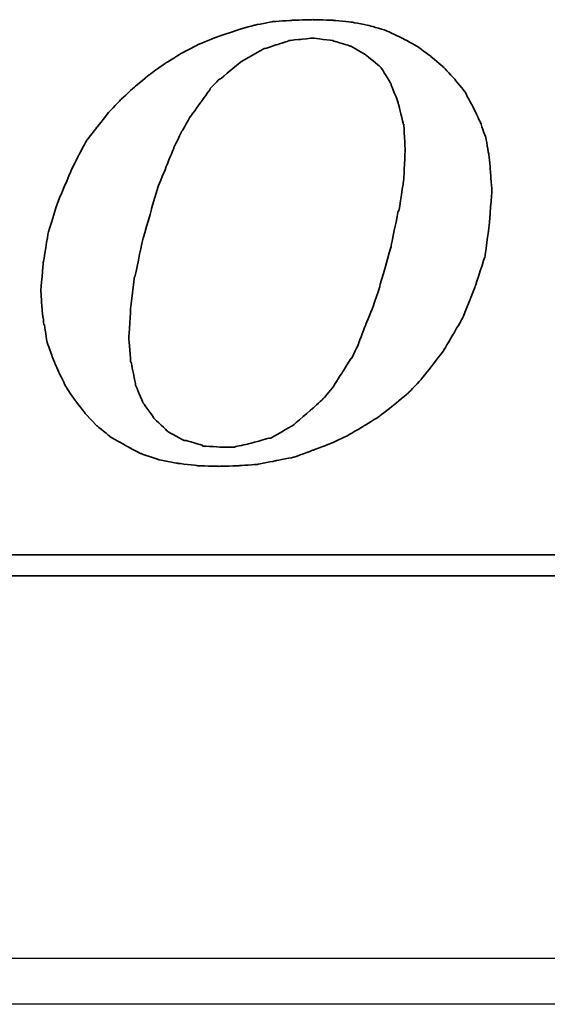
# Model space of a CAD drawing. Header units: millimetres. Extents: x 2891 to 6329, y -1599 to 860.
# Tile 239 of 256: x 3703.47 to 3709.23, y -223.06 to -212.3. Entities that reach past the tile are written whole.
import ezdxf

# ---------------------------------------------------------------- set-up
doc = ezdxf.new("R2010")
doc.units = ezdxf.units.MM
doc.layers.get('0').update_dxf_attribs({"linetype": 'CONTINUOUS'})
doc.layers.add('DIM', color=4, linetype='CONTINUOUS')
doc.layers.add('layer 1', color=7, linetype='CONTINUOUS')

# ---------------------------------------------------------------- blocks, each defined once
blk = doc.blocks.new('TBI MOTION logo(完整正式版)')
at = {"layer": 'layer 1', "color": 22, "lineweight": 35}
for points, knots in [([(-11.34375, -6.98375), (-11.34375, -6.98375), (-10.91375, -7.43875), (-10.91375, -7.43875), (-10.91375, -7.43875), (-10.91375, -7.43875), (-10.38625, -7.87125), (-10.38625, -7.87125), (-10.38625, -7.87125), (-10.38625, -7.87125), (-9.81125, -8.20375), (-9.81125, -8.20375), (-9.81125, -8.20375), (-9.81125, -8.20375), (-9.21125, -8.51875), (-9.21125, -8.51875), (-9.21125, -8.51875), (-9.21125, -8.51875), (-8.51625, -8.75875), (-8.51625, -8.75875), (-8.51625, -8.75875), (-8.51625, -8.75875), (-7.77125, -8.90375), (-7.77125, -8.90375), (-7.77125, -8.90375), (-7.77125, -8.90375), (-6.97875, -8.99875), (-6.97875, -8.99875), (-6.97875, -8.99875), (-6.97875, -8.99875), (-6.14125, -9.02375), (-6.14125, -9.02375), (-6.14125, -9.02375), (-6.14125, -9.02375), (-5.37125, -8.99875), (-5.37125, -8.99875), (-5.37125, -8.99875), (-5.37125, -8.99875), (-4.65375, -8.94875), (-4.65375, -8.94875), (-4.65375, -8.94875), (-4.65375, -8.94875), (-3.93375, -8.80625), (-3.93375, -8.80625), (-3.93375, -8.80625), (-3.93375, -8.80625), (-3.21375, -8.66375), (-3.21375, -8.66375), (-3.21375, -8.66375), (-3.21375, -8.66375), (-2.49375, -8.39875), (-2.49375, -8.39875), (-2.49375, -8.39875), (-2.49375, -8.39875), (-1.79875, -8.13375), (-1.79875, -8.13375), (-1.79875, -8.13375), (-1.79875, -8.13375), (-1.17375, -7.84375), (-1.17375, -7.84375), (-1.17375, -7.84375), (-1.17375, -7.84375), (-0.52375, -7.46375), (-0.52375, -7.46375), (-0.52375, -7.46375), (-0.52375, -7.46375), (0.10124, -7.07875), (0.10124, -7.07875), (0.10124, -7.07875), (0.10124, -7.07875), (0.67625, -6.62375), (0.67625, -6.62375), (0.67625, -6.62375), (0.67625, -6.62375), (1.24874, -6.14375), (1.24874, -6.14375), (1.24874, -6.14375), (1.24874, -6.14375), (1.72874, -5.64125), (1.72874, -5.64125), (1.72874, -5.64125), (1.72874, -5.64125), (2.18624, -5.06375), (2.18624, -5.06375), (2.18624, -5.06375), (2.18624, -5.06375), (2.61625, -4.48874), (2.61625, -4.48874), (2.61625, -4.48874), (2.61625, -4.48874), (3.00125, -3.83874), (3.00125, -3.83874), (3.00125, -3.83874), (3.00125, -3.83874), (3.36124, -3.21374), (3.36124, -3.21374), (3.36124, -3.21374), (3.36124, -3.21374), (3.84374, -1.99125), (3.84374, -1.99125), (3.84374, -1.99125), (3.84374, -1.99125), (4.22625, -0.81875), (4.22625, -0.81875), (4.22625, -0.81875), (4.22625, -0.81875), (4.39125, 0.45624), (4.39125, 0.45624), (4.39125, 0.45624), (4.39125, 0.45624), (4.48874, 1.70124), (4.48874, 1.70124), (4.48874, 1.70124), (4.48874, 1.70124), (4.43874, 2.44625), (4.43874, 2.44625), (4.43874, 2.44625), (4.43874, 2.44625), (4.36874, 3.14125), (4.36874, 3.14125), (4.36874, 3.14125), (4.36874, 3.14125), (4.25125, 3.81125), (4.25125, 3.81125), (4.25125, 3.81125), (4.25125, 3.81125), (4.03124, 4.41125), (4.03124, 4.41125), (4.03124, 4.41125), (4.03124, 4.41125), (3.74374, 5.01125), (3.74374, 5.01125), (3.74374, 5.01125), (3.74374, 5.01125), (3.43124, 5.58875), (3.43124, 5.58875), (3.43124, 5.58875), (3.43124, 5.58875), (3.02625, 6.09125), (3.02625, 6.09125), (3.02625, 6.09125), (3.02625, 6.09125), (2.59374, 6.54875), (2.59374, 6.54875), (2.59374, 6.54875), (2.59374, 6.54875), (2.09124, 6.98125), (2.09124, 6.98125), (2.09124, 6.98125), (2.09124, 6.98125), (1.56124, 7.36625), (1.56124, 7.36625), (1.56124, 7.36625), (1.56124, 7.36625), (0.98624, 7.67625), (0.98624, 7.67625), (0.98624, 7.67625), (0.98624, 7.67625), (0.38624, 7.96375), (0.38624, 7.96375), (0.38624, 7.96375), (0.38624, 7.96375), (-0.25875, 8.15625), (-0.25875, 8.15625), (-0.25875, 8.15625), (-0.25875, 8.15625), (-0.98125, 8.30125), (-0.98125, 8.30125), (-0.98125, 8.30125), (-0.98125, 8.30125), (-1.70124, 8.37125), (-1.70124, 8.37125), (-1.70124, 8.37125), (-1.70124, 8.37125), (-2.49375, 8.39624), (-2.49375, 8.39624), (-2.49375, 8.39624), (-2.49375, 8.39624), (-3.28625, 8.37125), (-3.28625, 8.37125), (-3.28625, 8.37125), (-3.28625, 8.37125), (-4.05125, 8.32125), (-4.05125, 8.32125), (-4.05125, 8.32125), (-4.05125, 8.32125), (-4.77375, 8.18125), (-4.77375, 8.18125), (-4.77375, 8.18125), (-4.77375, 8.18125), (-5.51625, 7.96375), (-5.51625, 7.96375), (-5.51625, 7.96375), (-5.51625, 7.96375), (-6.21125, 7.72625), (-6.21125, 7.72625), (-6.21125, 7.72625), (-6.21125, 7.72625), (-6.92875, 7.43625), (-6.92875, 7.43625), (-6.92875, 7.43625), (-6.92875, 7.43625), (-7.57875, 7.10125), (-7.57875, 7.10125), (-7.57875, 7.10125), (-7.57875, 7.10125), (-8.24875, 6.69125), (-8.24875, 6.69125), (-8.24875, 6.69125), (-8.24875, 6.69125), (-8.84875, 6.26125), (-8.84875, 6.26125), (-8.84875, 6.26125), (-8.84875, 6.26125), (-9.42625, 5.78125), (-9.42625, 5.78125), (-9.42625, 5.78125), (-9.42625, 5.78125), (-9.95375, 5.30125), (-9.95375, 5.30125), (-9.95375, 5.30125), (-9.95375, 5.30125), (-10.43375, 4.79624), (-10.43375, 4.79624), (-10.43375, 4.79624), (-10.43375, 4.79624), (-10.88875, 4.22125), (-10.88875, 4.22125), (-10.88875, 4.22125), (-10.88875, 4.22125), (-11.29875, 3.69375), (-11.29875, 3.69375), (-11.29875, 3.69375), (-11.29875, 3.69375), (-11.63375, 3.09125), (-11.63375, 3.09125), (-11.63375, 3.09125), (-11.63375, 3.09125), (-11.91875, 2.49625), (-11.91875, 2.49625), (-11.91875, 2.49625), (-11.91875, 2.49625), (-12.44875, 1.24625), (-12.44875, 1.24625), (-12.44875, 1.24625), (-12.44875, 1.24625), (-12.80875, 0.06874), (-12.80875, 0.06874), (-12.80875, 0.06874), (-12.80875, 0.06874), (-12.99875, -1.07875), (-12.99875, -1.07875), (-12.99875, -1.07875), (-12.99875, -1.07875), (-13.09375, -2.18375), (-13.09375, -2.18375), (-13.09375, -2.18375), (-13.09375, -2.18375), (-13.04875, -2.85375), (-13.04875, -2.85375), (-13.04875, -2.85375), (-13.04875, -2.85375), (-12.97375, -3.50375), (-12.97375, -3.50375), (-12.97375, -3.50375), (-12.97375, -3.50375), (-12.95375, -3.50375), (-12.95375, -3.50375), (-12.95375, -3.50375), (-12.95375, -3.50375), (-12.85375, -4.17375), (-12.85375, -4.17375), (-12.85375, -4.17375), (-12.85375, -4.17375), (-12.63875, -4.77624), (-12.63875, -4.77624), (-12.63875, -4.77624), (-12.63875, -4.77624), (-12.39875, -5.35125), (-12.39875, -5.35125), (-12.39875, -5.35125), (-12.39875, -5.35125), (-12.11375, -5.92875), (-12.11375, -5.92875), (-12.11375, -5.92875), (-12.11375, -5.92875), (-11.75375, -6.45375), (-11.75375, -6.45375), (-11.75375, -6.45375), (-11.75375, -6.45375), (-11.34375, -6.98375), (-11.34375, -6.98375)], [0, 0, 0, 0, 0.01369863, 0.01369863, 0.01369863, 0.01369864, 0.02739726, 0.02739726, 0.02739726, 0.02739727, 0.04109589, 0.04109589, 0.04109589, 0.0410959, 0.05479452, 0.05479452, 0.05479452, 0.05479453, 0.06849315, 0.06849315, 0.06849315, 0.06849316, 0.08219178, 0.08219178, 0.08219178, 0.08219179, 0.09589041, 0.09589041, 0.09589041, 0.09589042, 0.10958904, 0.10958904, 0.10958904, 0.10958905, 0.12328767, 0.12328767, 0.12328767, 0.12328768, 0.1369863, 0.1369863, 0.1369863, 0.13698631, 0.15068493, 0.15068493, 0.15068493, 0.15068494, 0.16438356, 0.16438356, 0.16438356, 0.16438357, 0.17808219, 0.17808219, 0.17808219, 0.1780822, 0.19178082, 0.19178082, 0.19178082, 0.19178083, 0.20547945, 0.20547945, 0.20547945, 0.20547946, 0.21917808, 0.21917808, 0.21917808, 0.21917809, 0.23287671, 0.23287671, 0.23287671, 0.23287672, 0.24657534, 0.24657534, 0.24657534, 0.24657535, 0.26027397, 0.26027397, 0.26027397, 0.26027398, 0.2739726, 0.2739726, 0.2739726, 0.27397261, 0.28767123, 0.28767123, 0.28767123, 0.28767124, 0.30136986, 0.30136986, 0.30136986, 0.30136987, 0.31506849, 0.31506849, 0.31506849, 0.3150685, 0.32876712, 0.32876712, 0.32876712, 0.32876713, 0.34246575, 0.34246575, 0.34246575, 0.34246576, 0.35616438, 0.35616438, 0.35616438, 0.35616439, 0.36986301, 0.36986301, 0.36986301, 0.36986302, 0.38356164, 0.38356164, 0.38356164, 0.38356165, 0.39726027, 0.39726027, 0.39726027, 0.39726028, 0.4109589, 0.4109589, 0.4109589, 0.41095891, 0.42465753, 0.42465753, 0.42465753, 0.42465754, 0.43835616, 0.43835616, 0.43835616, 0.43835617, 0.45205479, 0.45205479, 0.45205479, 0.4520548, 0.46575342, 0.46575342, 0.46575342, 0.46575343, 0.47945205, 0.47945205, 0.47945205, 0.47945206, 0.49315068, 0.49315068, 0.49315068, 0.49315069, 0.50684932, 0.50684932, 0.50684932, 0.50684933, 0.52054795, 0.52054795, 0.52054795, 0.52054796, 0.53424658, 0.53424658, 0.53424658, 0.53424659, 0.54794521, 0.54794521, 0.54794521, 0.54794522, 0.56164384, 0.56164384, 0.56164384, 0.56164385, 0.57534247, 0.57534247, 0.57534247, 0.57534248, 0.5890411, 0.5890411, 0.5890411, 0.58904111, 0.60273973, 0.60273973, 0.60273973, 0.60273974, 0.61643836, 0.61643836, 0.61643836, 0.61643837, 0.63013699, 0.63013699, 0.63013699, 0.630137, 0.64383562, 0.64383562, 0.64383562, 0.64383563, 0.65753425, 0.65753425, 0.65753425, 0.65753426, 0.67123288, 0.67123288, 0.67123288, 0.67123289, 0.68493151, 0.68493151, 0.68493151, 0.68493152, 0.69863014, 0.69863014, 0.69863014, 0.69863015, 0.71232877, 0.71232877, 0.71232877, 0.71232878, 0.7260274, 0.7260274, 0.7260274, 0.72602741, 0.73972603, 0.73972603, 0.73972603, 0.73972604, 0.75342466, 0.75342466, 0.75342466, 0.75342467, 0.76712329, 0.76712329, 0.76712329, 0.7671233, 0.78082192, 0.78082192, 0.78082192, 0.78082193, 0.79452055, 0.79452055, 0.79452055, 0.79452056, 0.80821918, 0.80821918, 0.80821918, 0.80821919, 0.82191781, 0.82191781, 0.82191781, 0.82191782, 0.83561644, 0.83561644, 0.83561644, 0.83561645, 0.84931507, 0.84931507, 0.84931507, 0.84931508, 0.8630137, 0.8630137, 0.8630137, 0.86301371, 0.87671233, 0.87671233, 0.87671233, 0.87671234, 0.89041096, 0.89041096, 0.89041096, 0.89041097, 0.90410959, 0.90410959, 0.90410959, 0.9041096, 0.91780822, 0.91780822, 0.91780822, 0.91780823, 0.93150685, 0.93150685, 0.93150685, 0.93150686, 0.94520548, 0.94520548, 0.94520548, 0.94520549, 0.95890411, 0.95890411, 0.95890411, 0.95890412, 0.97260274, 0.97260274, 0.97260274, 0.97260275, 0.98630137, 0.98630137, 0.98630137, 0.98630138, 1, 1, 1, 1]), ([(-8.77875, 1.03124), (-8.77875, 1.03124), (-8.51625, 1.89625), (-8.51625, 1.89625), (-8.51625, 1.89625), (-8.51625, 1.89625), (-8.20375, 2.66375), (-8.20375, 2.66375), (-8.20375, 2.66375), (-8.20375, 2.66375), (-7.91625, 3.38125), (-7.91625, 3.38125), (-7.91625, 3.38125), (-7.91625, 3.38125), (-7.91625, 3.40624), (-7.91625, 3.40624), (-7.91625, 3.40624), (-7.91625, 3.40624), (-7.57875, 4.07624), (-7.57875, 4.07624), (-7.57875, 4.07624), (-7.57875, 4.07624), (-7.24375, 4.65125), (-7.24375, 4.65125), (-7.24375, 4.65125), (-7.24375, 4.65125), (-7.21875, 4.65125), (-7.21875, 4.65125), (-7.21875, 4.65125), (-7.21875, 4.65125), (-7.21875, 4.67624), (-7.21875, 4.67624), (-7.21875, 4.67624), (-7.21875, 4.67624), (-6.83625, 5.20375), (-6.83625, 5.20375), (-6.83625, 5.20375), (-6.83625, 5.20375), (-6.49875, 5.68625), (-6.49875, 5.68625), (-6.49875, 5.68625), (-6.49875, 5.68625), (-6.49875, 5.70625), (-6.49875, 5.70625), (-6.49875, 5.70625), (-6.49875, 5.70625), (-6.11625, 6.09125), (-6.11625, 6.09125), (-6.11625, 6.09125), (-6.11625, 6.09125), (-6.09125, 6.09125), (-6.09125, 6.09125), (-6.09125, 6.09125), (-6.09125, 6.09125), (-5.27375, 6.76625), (-5.27375, 6.76625), (-5.27375, 6.76625), (-5.27375, 6.76625), (-5.24875, 6.76625), (-5.24875, 6.76625), (-5.24875, 6.76625), (-5.24875, 6.76625), (-5.24875, 6.78625), (-5.24875, 6.78625), (-5.24875, 6.78625), (-5.24875, 6.78625), (-4.38875, 7.26624), (-4.38875, 7.26624), (-4.38875, 7.26624), (-4.38875, 7.26624), (-4.36125, 7.26624), (-4.36125, 7.26624), (-4.36125, 7.26624), (-4.36125, 7.26624), (-3.93375, 7.41125), (-3.93375, 7.41125), (-3.93375, 7.41125), (-3.93375, 7.41125), (-3.47375, 7.55625), (-3.47375, 7.55625), (-3.47375, 7.55625), (-3.47375, 7.55625), (-3.45375, 7.55625), (-3.45375, 7.55625), (-3.45375, 7.55625), (-3.45375, 7.55625), (-3.42875, 7.58124), (-3.42875, 7.58124), (-3.42875, 7.58124), (-3.42875, 7.58124), (-2.97375, 7.62625), (-2.97375, 7.62625), (-2.97375, 7.62625), (-2.97375, 7.62625), (-2.49375, 7.67625), (-2.49375, 7.67625), (-2.49375, 7.67625), (-2.49375, 7.67625), (-2.46875, 7.67625), (-2.46875, 7.67625), (-2.46875, 7.67625), (-2.46875, 7.67625), (-1.70124, 7.58124), (-1.70124, 7.58124), (-1.70124, 7.58124), (-1.70124, 7.58124), (-1.67875, 7.55625), (-1.67875, 7.55625), (-1.67875, 7.55625), (-1.67875, 7.55625), (-1.65375, 7.55625), (-1.65375, 7.55625), (-1.65375, 7.55625), (-1.65375, 7.55625), (-1.03125, 7.36625), (-1.03125, 7.36625), (-1.03125, 7.36625), (-1.03125, 7.36625), (-1.00625, 7.36625), (-1.00625, 7.36625), (-1.00625, 7.36625), (-1.00625, 7.36625), (-0.43124, 7.02624), (-0.43124, 7.02624), (-0.43124, 7.02624), (-0.43124, 7.02624), (-0.40625, 7.00624), (-0.40625, 7.00624), (-0.40625, 7.00624), (-0.40625, 7.00624), (0.12124, 6.57124), (0.12124, 6.57124), (0.12124, 6.57124), (0.12124, 6.57124), (0.14624, 6.54875), (0.14624, 6.54875), (0.14624, 6.54875), (0.14624, 6.54875), (0.17124, 6.52375), (0.17124, 6.52375), (0.17124, 6.52375), (0.17124, 6.52375), (0.55625, 5.89875), (0.55625, 5.89875), (0.55625, 5.89875), (0.55625, 5.89875), (0.55625, 5.87625), (0.55625, 5.87625), (0.55625, 5.87625), (0.55625, 5.87625), (0.84124, 5.15625), (0.84124, 5.15625), (0.84124, 5.15625), (0.84124, 5.15625), (0.84124, 5.13125), (0.84124, 5.13125), (0.84124, 5.13125), (0.84124, 5.13125), (1.03624, 4.31875), (1.03624, 4.31875), (1.03624, 4.31875), (1.03624, 4.31875), (1.05624, 4.31875), (1.05624, 4.31875), (1.05624, 4.31875), (1.05624, 4.31875), (1.05624, 4.29125), (1.05624, 4.29125), (1.05624, 4.29125), (1.05624, 4.29125), (1.10625, 3.33125), (1.10625, 3.33125), (1.10625, 3.33125), (1.10625, 3.33125), (1.10625, 3.30875), (1.10625, 3.30875), (1.10625, 3.30875), (1.10625, 3.30875), (1.05624, 2.20624), (1.05624, 2.20624), (1.05624, 2.20624), (1.05624, 2.20624), (1.05624, 2.18124), (1.05624, 2.18124), (1.05624, 2.18124), (1.05624, 2.18124), (0.86624, 0.93624), (0.86624, 0.93624), (0.86624, 0.93624), (0.86624, 0.93624), (0.84124, 0.93624), (0.84124, 0.93624), (0.84124, 0.93624), (0.84124, 0.93624), (0.55625, -0.45874), (0.55625, -0.45874), (0.55625, -0.45874), (0.55625, -0.45874), (0.12124, -1.99125), (0.12124, -1.99125), (0.12124, -1.99125), (0.12124, -1.99125), (0.12124, -2.01874), (0.12124, -2.01874), (0.12124, -2.01874), (0.12124, -2.01874), (-0.13874, -2.78375), (-0.13874, -2.78375), (-0.13874, -2.78375), (-0.13874, -2.78375), (-0.43124, -3.50375), (-0.43124, -3.50375), (-0.43124, -3.50375), (-0.43124, -3.50375), (-0.69375, -4.19875), (-0.69375, -4.19875), (-0.69375, -4.19875), (-0.69375, -4.19875), (-0.69375, -4.22375), (-0.69375, -4.22375), (-0.69375, -4.22375), (-0.69375, -4.22375), (-0.98125, -4.82374), (-0.98125, -4.82374), (-0.98125, -4.82374), (-0.98125, -4.82374), (-1.00625, -4.82374), (-1.00625, -4.82374), (-1.00625, -4.82374), (-1.00625, -4.82374), (-1.33875, -5.35125), (-1.33875, -5.35125), (-1.33875, -5.35125), (-1.33875, -5.35125), (-1.67875, -5.87875), (-1.67875, -5.87875), (-1.67875, -5.87875), (-1.67875, -5.87875), (-1.67875, -5.90375), (-1.67875, -5.90375), (-1.67875, -5.90375), (-1.67875, -5.90375), (-2.05875, -6.35875), (-2.05875, -6.35875), (-2.05875, -6.35875), (-2.05875, -6.35875), (-2.08375, -6.38375), (-2.08375, -6.38375), (-2.08375, -6.38375), (-2.08375, -6.38375), (-2.46875, -6.74375), (-2.46875, -6.74375), (-2.46875, -6.74375), (-2.46875, -6.74375), (-3.25875, -7.41625), (-3.25875, -7.41625), (-3.25875, -7.41625), (-3.25875, -7.41625), (-3.28625, -7.43875), (-3.28625, -7.43875), (-3.28625, -7.43875), (-3.28625, -7.43875), (-4.12375, -7.91875), (-4.12375, -7.91875), (-4.12375, -7.91875), (-4.12375, -7.91875), (-4.14875, -7.91875), (-4.14875, -7.91875), (-4.14875, -7.91875), (-4.14875, -7.91875), (-4.17125, -7.91875), (-4.17125, -7.91875), (-4.17125, -7.91875), (-4.17125, -7.91875), (-5.03375, -8.15875), (-5.03375, -8.15875), (-5.03375, -8.15875), (-5.03375, -8.15875), (-5.51625, -8.25625), (-5.51625, -8.25625), (-5.51625, -8.25625), (-5.51625, -8.25625), (-5.54125, -8.27875), (-5.54125, -8.27875), (-5.54125, -8.27875), (-5.54125, -8.27875), (-5.56375, -8.27875), (-5.56375, -8.27875), (-5.56375, -8.27875), (-5.56375, -8.27875), (-5.99625, -8.27875), (-5.99625, -8.27875), (-5.99625, -8.27875), (-5.99625, -8.27875), (-6.76375, -8.23125), (-6.76375, -8.23125), (-6.76375, -8.23125), (-6.76375, -8.23125), (-6.78875, -8.23125), (-6.78875, -8.23125), (-6.78875, -8.23125), (-6.78875, -8.23125), (-6.78875, -8.20375), (-6.78875, -8.20375), (-6.78875, -8.20375), (-6.78875, -8.20375), (-7.45875, -8.01375), (-7.45875, -8.01375), (-7.45875, -8.01375), (-7.45875, -8.01375), (-7.48375, -8.01375), (-7.48375, -8.01375), (-7.48375, -8.01375), (-7.48375, -8.01375), (-7.50875, -8.01375), (-7.50875, -8.01375), (-7.50875, -8.01375), (-7.50875, -8.01375), (-8.13125, -7.67875), (-8.13125, -7.67875), (-8.13125, -7.67875), (-8.13125, -7.67875), (-8.15625, -7.65375), (-8.15625, -7.65375), (-8.15625, -7.65375), (-8.15625, -7.65375), (-8.65875, -7.17375), (-8.65875, -7.17375), (-8.65875, -7.17375), (-8.65875, -7.17375), (-8.68375, -7.14875), (-8.68375, -7.14875), (-8.68375, -7.14875), (-8.68375, -7.14875), (-9.08875, -6.57375), (-9.08875, -6.57375), (-9.08875, -6.57375), (-9.08875, -6.57375), (-9.11375, -6.54875), (-9.11375, -6.54875), (-9.11375, -6.54875), (-9.11375, -6.54875), (-9.11375, -6.52875), (-9.11375, -6.52875), (-9.11375, -6.52875), (-9.11375, -6.52875), (-9.40375, -5.85375), (-9.40375, -5.85375), (-9.40375, -5.85375), (-9.40375, -5.85375), (-9.40375, -5.82875), (-9.40375, -5.82875), (-9.40375, -5.82875), (-9.40375, -5.82875), (-9.56875, -4.96875), (-9.56875, -4.96875), (-9.56875, -4.96875), (-9.56875, -4.96875), (-9.59375, -4.94375), (-9.59375, -4.94375), (-9.59375, -4.94375), (-9.59375, -4.94375), (-9.66375, -4.03375), (-9.66375, -4.03375), (-9.66375, -4.03375), (-9.66375, -4.03375), (-9.66375, -4.00875), (-9.66375, -4.00875), (-9.66375, -4.00875), (-9.66375, -4.00875), (-9.59375, -2.85375), (-9.59375, -2.85375), (-9.59375, -2.85375), (-9.59375, -2.85375), (-9.45125, -1.65875), (-9.45125, -1.65875), (-9.45125, -1.65875), (-9.45125, -1.65875), (-9.42625, -1.63375), (-9.42625, -1.63375), (-9.42625, -1.63375), (-9.42625, -1.63375), (-9.16125, -0.33875), (-9.16125, -0.33875), (-9.16125, -0.33875), (-9.16125, -0.33875), (-8.77875, 1.00624), (-8.77875, 1.00624), (-8.77875, 1.00624), (-8.77875, 1.00624), (-8.77875, 1.03124), (-8.77875, 1.03124)], [0, 0, 0, 0, 0.01020408, 0.01020408, 0.01020408, 0.01020409, 0.02040816, 0.02040816, 0.02040816, 0.02040817, 0.03061224, 0.03061224, 0.03061224, 0.03061225, 0.04081633, 0.04081633, 0.04081633, 0.04081634, 0.05102041, 0.05102041, 0.05102041, 0.05102042, 0.06122449, 0.06122449, 0.06122449, 0.0612245, 0.07142857, 0.07142857, 0.07142857, 0.07142858, 0.08163265, 0.08163265, 0.08163265, 0.08163266, 0.09183673, 0.09183673, 0.09183673, 0.09183674, 0.10204082, 0.10204082, 0.10204082, 0.10204083, 0.1122449, 0.1122449, 0.1122449, 0.11224491, 0.12244898, 0.12244898, 0.12244898, 0.12244899, 0.13265306, 0.13265306, 0.13265306, 0.13265307, 0.14285714, 0.14285714, 0.14285714, 0.14285715, 0.15306122, 0.15306122, 0.15306122, 0.15306123, 0.16326531, 0.16326531, 0.16326531, 0.16326532, 0.17346939, 0.17346939, 0.17346939, 0.1734694, 0.18367347, 0.18367347, 0.18367347, 0.18367348, 0.19387755, 0.19387755, 0.19387755, 0.19387756, 0.20408163, 0.20408163, 0.20408163, 0.20408164, 0.21428571, 0.21428571, 0.21428571, 0.21428572, 0.2244898, 0.2244898, 0.2244898, 0.22448981, 0.23469388, 0.23469388, 0.23469388, 0.23469389, 0.24489796, 0.24489796, 0.24489796, 0.24489797, 0.25510204, 0.25510204, 0.25510204, 0.25510205, 0.26530612, 0.26530612, 0.26530612, 0.26530613, 0.2755102, 0.2755102, 0.2755102, 0.27551021, 0.28571429, 0.28571429, 0.28571429, 0.2857143, 0.29591837, 0.29591837, 0.29591837, 0.29591838, 0.30612245, 0.30612245, 0.30612245, 0.30612246, 0.31632653, 0.31632653, 0.31632653, 0.31632654, 0.32653061, 0.32653061, 0.32653061, 0.32653062, 0.33673469, 0.33673469, 0.33673469, 0.3367347, 0.34693878, 0.34693878, 0.34693878, 0.34693879, 0.35714286, 0.35714286, 0.35714286, 0.35714287, 0.36734694, 0.36734694, 0.36734694, 0.36734695, 0.37755102, 0.37755102, 0.37755102, 0.37755103, 0.3877551, 0.3877551, 0.3877551, 0.38775511, 0.39795918, 0.39795918, 0.39795918, 0.39795919, 0.40816327, 0.40816327, 0.40816327, 0.40816328, 0.41836735, 0.41836735, 0.41836735, 0.41836736, 0.42857143, 0.42857143, 0.42857143, 0.42857144, 0.43877551, 0.43877551, 0.43877551, 0.43877552, 0.44897959, 0.44897959, 0.44897959, 0.4489796, 0.45918367, 0.45918367, 0.45918367, 0.45918368, 0.46938776, 0.46938776, 0.46938776, 0.46938777, 0.47959184, 0.47959184, 0.47959184, 0.47959185, 0.48979592, 0.48979592, 0.48979592, 0.48979593, 0.5, 0.5, 0.5, 0.50000001, 0.51020408, 0.51020408, 0.51020408, 0.51020409, 0.52040816, 0.52040816, 0.52040816, 0.52040817, 0.53061224, 0.53061224, 0.53061224, 0.53061225, 0.54081633, 0.54081633, 0.54081633, 0.54081634, 0.55102041, 0.55102041, 0.55102041, 0.55102042, 0.56122449, 0.56122449, 0.56122449, 0.5612245, 0.57142857, 0.57142857, 0.57142857, 0.57142858, 0.58163265, 0.58163265, 0.58163265, 0.58163266, 0.59183673, 0.59183673, 0.59183673, 0.59183674, 0.60204082, 0.60204082, 0.60204082, 0.60204083, 0.6122449, 0.6122449, 0.6122449, 0.61224491, 0.62244898, 0.62244898, 0.62244898, 0.62244899, 0.63265306, 0.63265306, 0.63265306, 0.63265307, 0.64285714, 0.64285714, 0.64285714, 0.64285715, 0.65306122, 0.65306122, 0.65306122, 0.65306123, 0.66326531, 0.66326531, 0.66326531, 0.66326532, 0.67346939, 0.67346939, 0.67346939, 0.6734694, 0.68367347, 0.68367347, 0.68367347, 0.68367348, 0.69387755, 0.69387755, 0.69387755, 0.69387756, 0.70408163, 0.70408163, 0.70408163, 0.70408164, 0.71428571, 0.71428571, 0.71428571, 0.71428572, 0.7244898, 0.7244898, 0.7244898, 0.72448981, 0.73469388, 0.73469388, 0.73469388, 0.73469389, 0.74489796, 0.74489796, 0.74489796, 0.74489797, 0.75510204, 0.75510204, 0.75510204, 0.75510205, 0.76530612, 0.76530612, 0.76530612, 0.76530613, 0.7755102, 0.7755102, 0.7755102, 0.77551021, 0.78571429, 0.78571429, 0.78571429, 0.7857143, 0.79591837, 0.79591837, 0.79591837, 0.79591838, 0.80612245, 0.80612245, 0.80612245, 0.80612246, 0.81632653, 0.81632653, 0.81632653, 0.81632654, 0.82653061, 0.82653061, 0.82653061, 0.82653062, 0.83673469, 0.83673469, 0.83673469, 0.8367347, 0.84693878, 0.84693878, 0.84693878, 0.84693879, 0.85714286, 0.85714286, 0.85714286, 0.85714287, 0.86734694, 0.86734694, 0.86734694, 0.86734695, 0.87755102, 0.87755102, 0.87755102, 0.87755103, 0.8877551, 0.8877551, 0.8877551, 0.88775511, 0.89795918, 0.89795918, 0.89795918, 0.89795919, 0.90816327, 0.90816327, 0.90816327, 0.90816328, 0.91836735, 0.91836735, 0.91836735, 0.91836736, 0.92857143, 0.92857143, 0.92857143, 0.92857144, 0.93877551, 0.93877551, 0.93877551, 0.93877552, 0.94897959, 0.94897959, 0.94897959, 0.9489796, 0.95918367, 0.95918367, 0.95918367, 0.95918368, 0.96938776, 0.96938776, 0.96938776, 0.96938777, 0.97959184, 0.97959184, 0.97959184, 0.97959185, 0.98979592, 0.98979592, 0.98979592, 0.98979593, 1, 1, 1, 1]), ([(75.90875, -9.47875), (75.90875, -9.47875), (75.90875, -12.28625), (75.90875, -12.28625), (75.90875, -12.28625), (75.90875, -12.28625), (75.90875, -12.47875), (75.90875, -12.47875), (75.90875, -12.47875), (75.90875, -12.47875), (75.71625, -12.47875), (75.71625, -12.47875), (75.71625, -12.47875), (75.71625, -12.47875), (-88.32875, -12.47875), (-88.32875, -12.47875), (-88.32875, -12.47875), (-88.32875, -12.47875), (-88.32875, -13.29375), (-88.32875, -13.29375), (-88.32875, -13.29375), (-88.32875, -13.29375), (82.89125, -13.29375), (82.89125, -13.29375), (82.89125, -13.29375), (82.89125, -13.29375), (75.90875, -9.47875), (75.90875, -9.47875)], [0, 0, 0, 0, 0.14285714, 0.14285714, 0.14285714, 0.14285715, 0.28571429, 0.28571429, 0.28571429, 0.2857143, 0.42857143, 0.42857143, 0.42857143, 0.42857144, 0.57142857, 0.57142857, 0.57142857, 0.57142858, 0.71428571, 0.71428571, 0.71428571, 0.71428572, 0.85714286, 0.85714286, 0.85714286, 0.85714287, 1, 1, 1, 1])]:
    blk.add_open_spline(points, degree=3, knots=knots, dxfattribs=at)

msp = doc.modelspace()

# ---------------------------------------------------------------- linework, layer by layer
at = {"linetype": 'Continuous'}
msp.add_line((3899.613, -222.56), (3641.125, -222.561), dxfattribs=at)
msp.add_open_spline([(3899.492, -223.06), (3641.125, -223.06)], degree=1, dxfattribs=at)

# ---------------------------------------------------------------- block references
at = {"layer": 'DIM', "color": 7, "xscale": 0.2802190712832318, "yscale": 0.2802190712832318, "zscale": 0.2802190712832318}
msp.add_blockref('TBI MOTION logo(完整正式版)', (3707.366, -214.653), dxfattribs=at)

doc.saveas('drawing.dxf')
